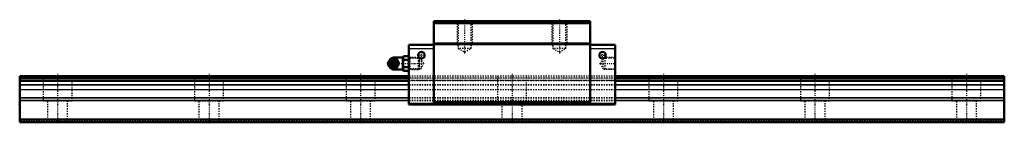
# Model space of a CAD drawing. Header units: millimetres. Extents: x -30 to 750, y -2 to 81.
import ezdxf

# ---------------------------------------------------------------- set-up
doc = ezdxf.new("R2010")
doc.units = ezdxf.units.MM
doc.linetypes.add('Center', pattern=[1.5, 0.45, -0.5, 0.05, -0.5])
doc.linetypes.add('Dashed', pattern=[2, 1, -1])
for name, color, linetype, lineweight in [('2d ConnectionPoints', 7, 'Continuous', 50), ('AM_0', 7, 'Continuous', 50), ('AM_4', 3, 'Continuous', 25), ('AM_5', 3, 'Continuous', 25), ('AM_7', 7, 'Center', 25), ('AM_9', 6, 'Dashed', 25)]:
    doc.layers.add(name, color=color, linetype=linetype, lineweight=lineweight)

# ---------------------------------------------------------------- blocks, each defined once
blk = doc.blocks.new('1_B_PT1_8_grease_nipple_joint1_SVR_0_in_3qck8rsejdwrs204ogrztethf________0')
at = {"layer": 'AM_0'}
for p, q in [((262.45, 48.36), (262.09, 47.84)), ((264.2, 49.58), (264.44, 49.9)), ((264.44, 49.9), (268.58, 49.9)), ((273.65, 51.2), (266.15, 51.2)), ((274.17, 52.17), (273.65, 51.28)), ((273.65, 51.28), (273.65, 41.52)), ((274.17, 52.17), (277.83, 52.17)), ((274.17, 49.29), (277.83, 49.29)), ((278.35, 51.28), (277.83, 52.17)), ((262.09, 44.96), (262.45, 44.44)), ((264.44, 42.9), (264.22, 43.19)), ((264.44, 42.9), (268.58, 42.9)), ((266.15, 41.6), (273.65, 41.6)), ((270.06, 46.4), (270.46, 46.4)), ((273.65, 41.52), (274.17, 40.63)), ((274.17, 43.51), (277.83, 43.51)), ((274.17, 40.63), (277.83, 40.63)), ((277.83, 40.63), (278.35, 41.52))]:
    blk.add_line(p, q, dxfattribs=at)
for points in [[(268.18, 49.9), (268.37, 49.35), (268.59, 48.77), (268.77, 48.36), (269, 47.94), (269.31, 47.44), (269.65, 46.95), (270.06, 46.4)], [(270.46, 46.4), (270.2, 47.13), (270.03, 47.53), (269.84, 47.93), (269.53, 48.49), (269.18, 49.06), (268.58, 49.9)], [(274.17, 52.17), (273.83, 51.42), (273.74, 51.02), (273.72, 50.63), (273.85, 49.96), (274.17, 49.29)], [(274.17, 49.29), (273.84, 47.85), (273.75, 47.1), (273.72, 46.35), (273.84, 44.93), (274.17, 43.51)], [(277.83, 49.29), (278.17, 50.04), (278.26, 50.44), (278.28, 50.83), (278.15, 51.5), (277.83, 52.17)], [(277.83, 43.51), (278.16, 44.95), (278.25, 45.7), (278.28, 46.45), (278.16, 47.87), (277.83, 49.29)], [(270.06, 46.4), (269.65, 45.85), (269.25, 45.27), (269, 44.86), (268.77, 44.44), (268.55, 43.94), (268.37, 43.45), (268.18, 42.9)], [(268.58, 42.9), (269.1, 43.63), (269.36, 44.03), (269.6, 44.43), (269.9, 44.99), (270.15, 45.56), (270.46, 46.4)], [(274.17, 43.51), (273.83, 42.76), (273.74, 42.36), (273.72, 41.97), (273.85, 41.3), (274.17, 40.63)], [(277.83, 40.63), (278.17, 41.38), (278.26, 41.78), (278.28, 42.17), (278.15, 42.84), (277.83, 43.51)]]:
    blk.add_lwpolyline(points, dxfattribs=at)
for centre, radius, start, end in [((266.15, 48.2), 3, 90, 159.94362), ((264.91, 46.4), 3.3, 270, 90), ((266.15, 44.6), 3, 200.05638, 270)]:
    blk.add_arc(centre, radius, start, end, dxfattribs=at)
for major_axis in [(0, 2.42), (0, -1.01)]:
    blk.add_ellipse((263.9, 46.4), major_axis=major_axis, ratio=0.927184, dxfattribs=at)
blk.add_ellipse((264.91, 46.4), major_axis=(0, 3.3), ratio=0.927184, start_param=2.207257, end_param=7.217521, dxfattribs=at)
at = {"layer": 'AM_4'}
for p, q in [((266.15, 51.2), (266.15, 49.92)), ((266.15, 42.88), (266.15, 41.6))]:
    blk.add_line(p, q, dxfattribs=at)
blk.add_ellipse((265.73, 46.4), major_axis=(0, 2.94), ratio=0.927184, start_param=3.533104, end_param=5.891674, dxfattribs=at)
at = {"layer": 'AM_5', "linetype": 'Dashed'}
for p, q in [((278.35, 51.26), (279.33, 50.66)), ((286.33, 50.48), (279.33, 50.66)), ((279.35, 41.54), (279.35, 51.26)), ((278.35, 41.54), (279.33, 42.14)), ((286.33, 42.32), (279.33, 42.14))]:
    blk.add_line(p, q, dxfattribs=at)
at = {"layer": 'AM_7'}
for p, q in [((264.91, 42.94), (264.91, 49.86)), ((261.44, 46.4), (290.72, 46.4))]:
    blk.add_line(p, q, dxfattribs=at)
at = {"layer": 'AM_9'}
for p, q in [((263.15, 48.2), (263.15, 44.6)), ((266.15, 49.92), (266.15, 42.88)), ((285.77, 51.07), (278.35, 51.26)), ((286.35, 50.46), (285.77, 51.07)), ((285.77, 51.07), (285.77, 41.73)), ((286.35, 50.46), (286.35, 42.34)), ((262.56, 46.4), (262.96, 46.4)), ((278.35, 41.54), (285.77, 41.73)), ((285.77, 41.73), (286.35, 42.34))]:
    blk.add_line(p, q, dxfattribs=at)
for points in [[(262.56, 46.4), (262.75, 46.95), (262.97, 47.53), (262.98, 47.56)], [(264.83, 49.9), (264.57, 49.17), (264.41, 48.77), (264.21, 48.37), (263.91, 47.81), (263.56, 47.24), (262.96, 46.4)], [(263.01, 46.45), (263.01, 46.49), (263.05, 46.9), (263.14, 47.29), (263.27, 47.66), (263.46, 48), (263.68, 48.32), (263.94, 48.6), (264.24, 48.83), (264.56, 49.02), (264.9, 49.15), (265.26, 49.23), (265.62, 49.26), (265.99, 49.23), (266.35, 49.14), (266.7, 48.99), (266.99, 48.81)], [(263.15, 47.93), (263.16, 47.94), (263.38, 48.36), (263.69, 48.86), (264.03, 49.35), (264.2, 49.58)], [(263.44, 44.84), (263.37, 45.13), (263.29, 45.72), (263.26, 46.63), (263.35, 47.54), (263.45, 47.97), (263.6, 48.39), (263.82, 48.78), (264.1, 49.11), (264.4, 49.33), (264.73, 49.49), (265.33, 49.59), (265.65, 49.56)], [(266.15, 43.42), (266.76, 43.76), (267.29, 44.12), (267.74, 44.49), (268.11, 44.88), (268.4, 45.29), (268.59, 45.7), (268.7, 46.11), (268.72, 46.53), (268.64, 46.95), (268.48, 47.36), (268.23, 47.77), (267.89, 48.17), (267.46, 48.55), (266.96, 48.91), (266.38, 49.26), (266.15, 49.38)], [(266.99, 48.81), (267.02, 48.79), (267.29, 48.56)], [(268.12, 47.09), (268.17, 46.8), (268.18, 46.7)], [(262.92, 45.39), (262.75, 45.85), (262.56, 46.4)], [(262.96, 46.4), (263.48, 45.67), (263.74, 45.27), (263.98, 44.87), (264.28, 44.31), (264.53, 43.74), (264.83, 42.9)], [(263.03, 46.07), (263.02, 46.09), (263.01, 46.45)], [(266.87, 43.91), (266.56, 43.75), (266.22, 43.62), (265.86, 43.56), (265.49, 43.54), (265.12, 43.59), (264.77, 43.69), (264.43, 43.85), (264.11, 44.06), (263.83, 44.32), (263.58, 44.62), (263.37, 44.95), (263.2, 45.31), (263.09, 45.7), (263.03, 46.07)], [(264.22, 43.19), (264.03, 43.45), (263.63, 44.03), (263.38, 44.44), (263.15, 44.86), (263.08, 45.02)], [(265.65, 43.24), (265.53, 43.22), (265.21, 43.21), (264.89, 43.26), (264.31, 43.52), (263.86, 43.96), (263.54, 44.56), (263.44, 44.84)], [(267.15, 44.11), (266.89, 43.92), (266.87, 43.91)], [(268.19, 46.4), (268.19, 46.21), (268.18, 46.08)]]:
    blk.add_lwpolyline(points, dxfattribs=at)
for centre, start, end in [((266.15, 48.2), 159.94362, 180), ((266.15, 44.6), 180, 200.05638)]:
    blk.add_arc(centre, 3, start, end, dxfattribs=at)
for centre, major_axis, start_param, end_param in [((264.91, 46.4), (0, 3.3), 0.934336, 2.207257), ((265.73, 46.4), (0, 2.94), 1.392872, 1.665025), ((266.93, 46.4), (0, -3.44), 3.553259, 5.871519), ((265.73, 46.4), (0, 2.94), 5.891674, 6.864581), ((266.93, 46.4), (0, 3.44), 2.729926, 6.694852), ((265.73, 46.4), (0, 2.94), 2.498713, 3.533104)]:
    blk.add_ellipse(centre, major_axis=major_axis, ratio=0.927184, start_param=start_param, end_param=end_param, dxfattribs=at)
blk.add_ellipse((265.47, 46.4), major_axis=(0, 2.94), ratio=0.927184, dxfattribs=at)
blk = doc.blocks.new('2_SVR_55RH1SSB_PT1_81_Slide_0_in_3qck8rsejdwrs204ogrztethf________0')
at = {"layer": 'AM_0'}
for p, q in [((298.2, 80), (298.2, 14)), ((421.8, 80), (298.2, 80)), ((421.8, 78.5), (298.2, 78.5)), ((421.8, 80), (421.8, 14)), ((298.2, 61.2), (278.35, 61.2)), ((278.35, 61.2), (278.35, 14)), ((421.8, 62.3), (298.2, 62.3)), ((421.8, 61.8), (298.2, 61.8)), ((441.65, 61.2), (421.8, 61.2)), ((441.65, 61.2), (441.65, 14)), ((421.8, 15.7), (298.2, 15.7)), ((298.2, 14.5), (278.35, 14.5)), ((441.65, 14), (278.35, 14)), ((441.65, 14.5), (421.8, 14.5))]:
    blk.add_line(p, q, dxfattribs=at)
for centre in [(288.2, 53), (431.8, 53)]:
    blk.add_circle(centre, 2.6, dxfattribs=at)
at = {"layer": 'AM_4'}
for p, q in [((298.2, 58.2), (278.35, 58.2)), ((441.65, 58.2), (421.8, 58.2))]:
    blk.add_line(p, q, dxfattribs=at)
at = {"layer": 'AM_5', "linetype": 'Dashed'}
for p, q in [((316.5, 80), (316.5, 62)), ((328.5, 80), (328.5, 62)), ((391.5, 80), (391.5, 62)), ((403.5, 80), (403.5, 62)), ((328.5, 62), (316.5, 62)), ((317.45, 60.2), (316.5, 62)), ((327.55, 60.2), (328.5, 62)), ((403.5, 62), (391.5, 62)), ((392.45, 60.2), (391.5, 62)), ((402.55, 60.2), (403.5, 62)), ((287.13, 50.46), (286.35, 51.06)), ((286.35, 51.06), (286.35, 41.74)), ((432.87, 50.46), (433.65, 51.06)), ((441.65, 51.26), (433.65, 51.06)), ((433.65, 51.06), (433.65, 41.74)), ((287.13, 42.34), (286.35, 41.74)), ((432.87, 42.34), (433.65, 41.74)), ((441.65, 41.54), (433.65, 41.74))]:
    blk.add_line(p, q, dxfattribs=at)
at = {"layer": 'AM_7'}
for p, q in [((322.5, 81.23), (322.5, 54.26)), ((397.5, 81.23), (397.5, 54.26)), ((288.2, 50.27), (288.2, 55.73)), ((431.8, 50.27), (431.8, 55.73)), ((285.47, 53), (290.93, 53)), ((429.07, 53), (434.53, 53)), ((429.28, 46.4), (442.24, 46.4))]:
    blk.add_line(p, q, dxfattribs=at)
at = {"layer": 'AM_9'}
for p, q in [((421.8, 79.7), (298.2, 79.7)), ((316.5, 80), (317.45, 79.05)), ((317.45, 79.05), (317.45, 58.4)), ((327.55, 79.05), (317.45, 79.05)), ((327.55, 79.05), (328.5, 80)), ((327.55, 58.4), (327.55, 79.05)), ((391.5, 80), (392.45, 79.05)), ((392.45, 79.05), (392.45, 58.4)), ((402.55, 79.05), (392.45, 79.05)), ((402.55, 79.05), (403.5, 80)), ((402.55, 58.4), (402.55, 79.05)), ((317.45, 58.4), (322.5, 55.48)), ((327.55, 58.4), (317.45, 58.4)), ((322.5, 55.48), (327.55, 58.4)), ((392.45, 58.4), (397.5, 55.48)), ((402.55, 58.4), (392.45, 58.4)), ((397.5, 55.48), (402.55, 58.4)), ((278.92, 50.67), (278.35, 51.26)), ((287.93, 50.44), (278.92, 50.67)), ((278.92, 50.67), (278.92, 42.13)), ((290.13, 46.4), (287.93, 50.44)), ((287.93, 50.44), (287.93, 42.36)), ((432.07, 50.44), (429.87, 46.4)), ((441.08, 50.67), (432.07, 50.44)), ((432.07, 50.44), (432.07, 42.36)), ((441.65, 51.26), (441.08, 50.67)), ((441.08, 50.67), (441.08, 42.13)), ((278.35, 41.54), (278.92, 42.13)), ((278.92, 42.13), (287.93, 42.36)), ((287.93, 42.36), (290.13, 46.4)), ((429.87, 46.4), (432.07, 42.36)), ((432.07, 42.36), (441.08, 42.13)), ((441.08, 42.13), (441.65, 41.54)), ((441.65, 36.5), (278.35, 36.5)), ((441.65, 36.33), (278.35, 36.33)), ((441.65, 34.8), (278.35, 34.8)), ((441.65, 34.72), (278.35, 34.72)), ((278.35, 33.2), (441.65, 33.2)), ((441.65, 32.8), (278.35, 32.8)), ((441.65, 29.39), (278.35, 29.39)), ((441.65, 29.19), (278.35, 29.19)), ((441.65, 25.6), (278.35, 25.6)), ((441.65, 19.33), (278.35, 19.33)), ((441.65, 18.9), (278.35, 18.9)), ((441.65, 17.13), (278.35, 17.13)), ((441.65, 16.7), (278.35, 16.7))]:
    blk.add_line(p, q, dxfattribs=at)
blk = doc.blocks.new('3_SVR_55RH78030_R_Track_0_in_3qck8rsejdwrs204ogrztethf________0')
at = {"layer": 'AM_0'}
for p, q in [((278.35, 36.5), (-30, 36.5)), ((-30, 36.5), (-30, 0)), ((278.35, 34.8), (-30, 34.8)), ((278.35, 32.8), (-30, 32.8)), ((750, 36.5), (441.65, 36.5)), ((750, 34.8), (441.65, 34.8)), ((750, 32.8), (441.65, 32.8)), ((750, 36.5), (750, 0)), ((750, 2), (-30, 2)), ((750, 0), (-30, 0))]:
    blk.add_line(p, q, dxfattribs=at)
at = {"layer": 'AM_4'}
for p, q in [((278.35, 36.33), (-30, 36.33)), ((750, 36.33), (441.65, 36.33)), ((278.35, 29.39), (-30, 29.39)), ((278.35, 29.19), (-30, 29.19)), ((278.35, 25.6), (-30, 25.6)), ((750, 29.39), (441.65, 29.39)), ((750, 29.19), (441.65, 29.19)), ((750, 25.6), (441.65, 25.6)), ((278.35, 19.33), (-30, 19.33)), ((278.35, 18.9), (-30, 18.9)), ((278.35, 17.13), (-30, 17.13)), ((278.35, 16.7), (-30, 16.7)), ((750, 19.33), (441.65, 19.33)), ((750, 18.9), (441.65, 18.9)), ((750, 17.13), (441.65, 17.13)), ((750, 16.7), (441.65, 16.7))]:
    blk.add_line(p, q, dxfattribs=at)
at = {"layer": 'AM_7'}
for p, q in [((0, 38.33), (0, -1.82)), ((120, 38.33), (120, -1.82)), ((240, 38.33), (240, -1.82)), ((360, 38.33), (360, -1.82)), ((480, 38.33), (480, -1.82)), ((600, 38.33), (600, -1.82)), ((720, 38.33), (720, -1.82))]:
    blk.add_line(p, q, dxfattribs=at)
at = {"layer": 'AM_9'}
for p, q in [((750, 34.72), (-30, 34.72)), ((-30, 33.2), (750, 33.2)), ((-11.5, 36.5), (-11.5, 16.5)), ((11.5, 16.5), (11.5, 36.5)), ((108.5, 36.5), (108.5, 16.5)), ((131.5, 16.5), (131.5, 36.5)), ((228.5, 36.5), (228.5, 16.5)), ((251.5, 16.5), (251.5, 36.5)), ((441.65, 36.5), (278.35, 36.5)), ((441.65, 36.33), (278.35, 36.33)), ((441.65, 34.8), (278.35, 34.8)), ((441.65, 32.8), (278.35, 32.8)), ((348.5, 36.5), (348.5, 16.5)), ((371.5, 16.5), (371.5, 36.5)), ((468.5, 36.5), (468.5, 16.5)), ((491.5, 16.5), (491.5, 36.5)), ((588.5, 36.5), (588.5, 16.5)), ((611.5, 16.5), (611.5, 36.5)), ((708.5, 36.5), (708.5, 16.5)), ((731.5, 16.5), (731.5, 36.5)), ((441.65, 29.39), (278.35, 29.39)), ((441.65, 29.19), (278.35, 29.19)), ((441.65, 25.6), (278.35, 25.6)), ((11.5, 16.5), (-11.5, 16.5)), ((-8, 16.5), (-8, 0)), ((8, 0), (8, 16.5)), ((131.5, 16.5), (108.5, 16.5)), ((112, 16.5), (112, 0)), ((128, 0), (128, 16.5)), ((251.5, 16.5), (228.5, 16.5)), ((232, 16.5), (232, 0)), ((248, 0), (248, 16.5)), ((441.65, 19.33), (278.35, 19.33)), ((441.65, 18.9), (278.35, 18.9)), ((441.65, 17.13), (278.35, 17.13)), ((441.65, 16.7), (278.35, 16.7)), ((371.5, 16.5), (348.5, 16.5)), ((352, 16.5), (352, 0)), ((368, 0), (368, 16.5)), ((491.5, 16.5), (468.5, 16.5)), ((472, 16.5), (472, 0)), ((488, 0), (488, 16.5)), ((611.5, 16.5), (588.5, 16.5)), ((592, 16.5), (592, 0)), ((608, 0), (608, 16.5)), ((731.5, 16.5), (708.5, 16.5)), ((712, 16.5), (712, 0)), ((728, 0), (728, 16.5)), ((750, 0.7), (-30, 0.7))]:
    blk.add_line(p, q, dxfattribs=at)

msp = doc.modelspace()

# ---------------------------------------------------------------- linework, layer by layer
at = {"layer": '2d ConnectionPoints'}
for p in [(278.35, 46.4), (441.65, 46.4), (-30, 14), (360, 14), (0, 0), (0, 0)]:
    msp.add_point(p, dxfattribs=at)

# ---------------------------------------------------------------- block references
for name in ['2_SVR_55RH1SSB_PT1_81_Slide_0_in_3qck8rsejdwrs204ogrztethf________0', '1_B_PT1_8_grease_nipple_joint1_SVR_0_in_3qck8rsejdwrs204ogrztethf________0', '3_SVR_55RH78030_R_Track_0_in_3qck8rsejdwrs204ogrztethf________0']:
    msp.add_blockref(name, (0, 0))

doc.saveas('drawing.dxf')
